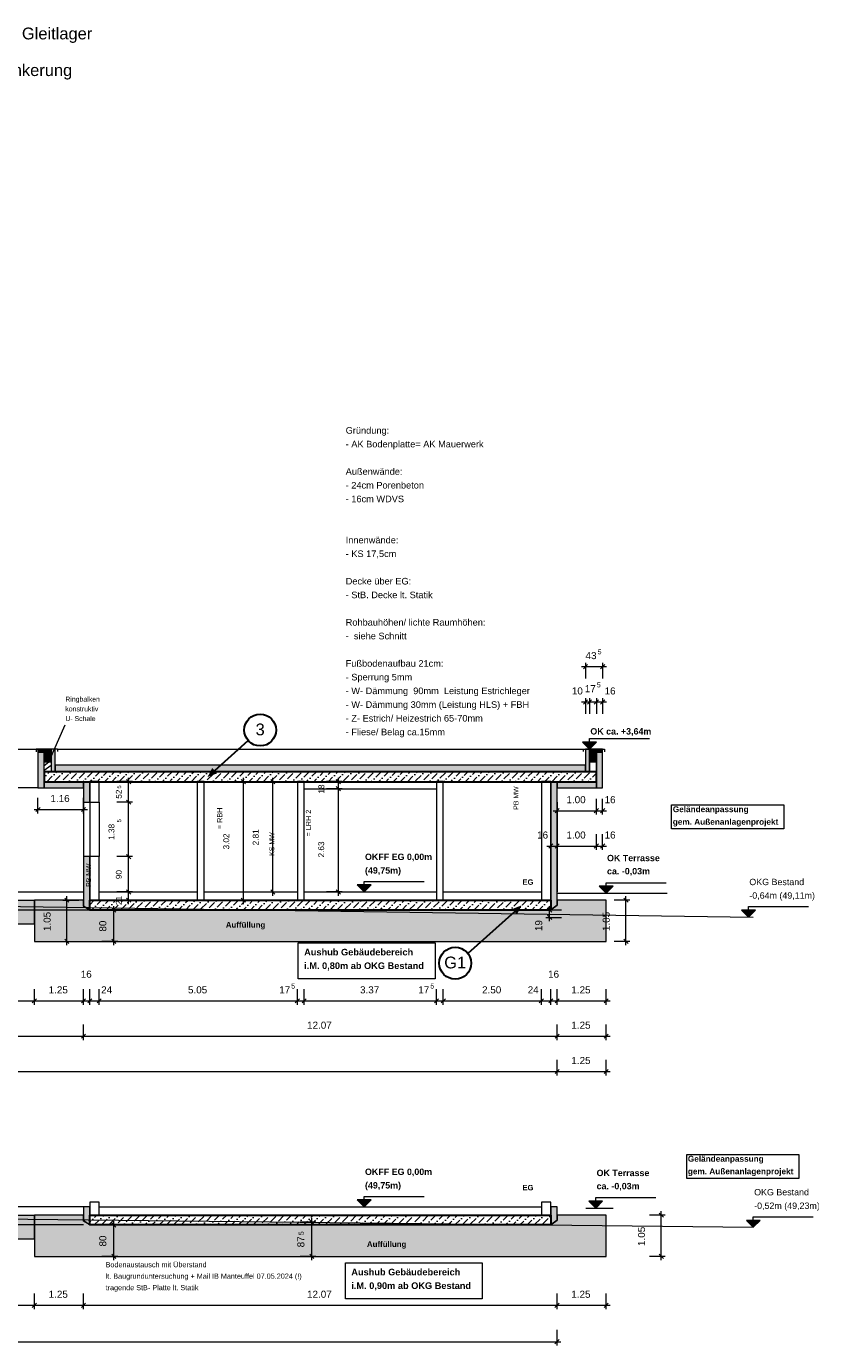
# Model space of a CAD drawing. Header units: millimetres. Extents: x -15507 to 123453, y -13113 to 44965.
# Tile 13 of 13: x 103262 to 123453, y 435 to 34040. Entities that reach past the tile are written whole.
import ezdxf
from ezdxf.xclip import XClip

# ---------------------------------------------------------------- set-up
doc = ezdxf.new("R2010")
doc.units = ezdxf.units.MM
doc.header["$MEASUREMENT"] = 0
doc.header["$XCLIPFRAME"] = 0
for name, color, linetype in [('Schnitt_1_-_1#2_3_Schnitt 1 - 12', 7, 'Continuous'), ('T03 Cutfill', 7, 'Continuous'), ('Аннотация - Текст', 7, 'Continuous'), ('Чертеж и Рисунок', 7, 'Continuous')]:
    doc.layers.add(name, color=color, linetype=linetype)
doc.styles.add('СГЕНЕРИР_СТИЛЬ_1', font='arial.ttf')
doc.styles.add('СГЕНЕРИР_СТИЛЬ_2', font='arialbd.ttf')
doc.styles.add('СГЕНЕРИР_СТИЛЬ_5', font='arial.ttf')
pattern_1 = [(45, (0, 0), (-183.84776, 183.84776), [195, -65, 0, -65]), (45, (22.98, 206.83), (-183.84776, 183.84776), [195, -65, 0, -65])]

# ---------------------------------------------------------------- blocks, each defined once
blk = doc.blocks.new('Чертеж_3_3', base_point=(118258, 15965))
at = {"layer": 'Schnitt_1_-_1#2_3_Schnitt 1 - 12', "linetype": 'Continuous', "lineweight": 0, "true_color": 0x000000}
for points in [[(117613, 15631), (117789, 15808), (117436, 15808)], [(111869, 11991), (112046, 12168), (111692, 12168)], [(118038, 11961), (118214, 12138), (117861, 12138)], [(111869, 3968), (112046, 4145), (111692, 4145)], [(117771, 3938), (117948, 4115), (117594, 4115)]]:
    blk.add_hatch(color=18, dxfattribs=at).paths.add_polyline_path(points)
at = {"layer": 'Schnitt_1_-_1#2_3_Schnitt 1 - 12', "linetype": 'Continuous', "lineweight": 18, "true_color": 0xa0ffff}
for points in [[(103893, 15631), (103558, 15631), (103558, 15551), (103893, 15551)], [(103718, 15551), (103558, 15551), (103558, 14641), (103718, 14641)], [(103993, 15631), (103893, 15631), (103893, 15051), (103993, 15051)], [(117513, 15631), (117513, 15051), (117613, 15051), (117613, 15631)], [(117613, 15631), (117613, 15551), (117948, 15551), (117948, 15631)], [(117788, 15551), (117788, 14641), (117948, 14641), (117948, 15551)], [(103993, 15220), (103993, 15051), (117513, 15051), (117513, 15221)], [(104718, 14800), (103718, 14800), (103718, 14641), (104718, 14641)], [(104718, 14800), (104718, 14276), (104878, 14276), (104878, 14800)], [(116628, 14801), (116628, 11781), (116627, 11531), (116788, 11653), (116788, 14800)], [(116788, 14800), (116788, 14641), (117788, 14641), (117788, 14800)], [(104878, 12891), (104718, 12890), (104718, 11631), (104878, 11531), (104877, 11781)], [(104878, 3968), (104718, 3968), (104718, 3631), (104878, 3508)], [(116627, 3968), (116627, 3508), (116787, 3631), (116787, 3968)]]:
    blk.add_hatch(color=131, dxfattribs=at).paths.add_polyline_path(points)
at = {"layer": 'Schnitt_1_-_1#2_3_Schnitt 1 - 12', "linetype": 'Continuous', "lineweight": 18}
for points in [[(103893, 15551), (103718, 15551), (103718, 15301), (103893, 15301)], [(117613, 15551), (117613, 15301), (117788, 15301), (117788, 15551)]]:
    blk.add_hatch(color=9, dxfattribs=at).paths.add_polyline_path(points)
at = {"layer": 'Schnitt_1_-_1#2_3_Schnitt 1 - 12', "linetype": 'Continuous', "lineweight": 0, "true_color": 0xffffff}
for points in [[(89478, 11775), (89478, 11181), (103467, 11181), (103467, 11775)], [(103468, 11781), (103467, 10731), (118038, 10731), (118038, 11781), (116788, 11781), (116788, 11653), (116627, 11531), (104878, 11531), (104718, 11631), (104718, 11781)], [(89478, 3753), (89478, 3158), (103467, 3158), (103467, 3753)], [(103468, 3758), (103467, 2708), (118038, 2708), (118038, 3758), (116788, 3758), (116788, 3630), (116627, 3508), (104878, 3508), (104718, 3608), (104718, 3758)]]:
    blk.add_hatch(color=7, dxfattribs=at).paths.add_polyline_path(points)
at = {"layer": 'Schnitt_1_-_1#2_3_Schnitt 1 - 12', "linetype": 'Continuous', "lineweight": 18, "true_color": 0x0046ff}
for points in [[(121665, 11351), (121841, 11528), (121488, 11528)], [(121788, 3448), (121964, 3625), (121611, 3625)]]:
    blk.add_hatch(color=160, dxfattribs=at).paths.add_polyline_path(points)
at = {"layer": 'Schnitt_1_-_1#2_3_Schnitt 1 - 12', "color": 7, "linetype": 'Continuous', "lineweight": 18}
for p, q in [((117513, 17831), (117513, 17431)), ((117948, 17831), (117948, 17431)), ((117413, 17731), (118048, 17731)), ((117460, 17678), (117566, 17784)), ((117895, 17678), (118001, 17784)), ((117413, 16831), (117613, 16831)), ((117460, 16778), (117566, 16884)), ((117513, 16931), (117513, 16531)), ((117560, 16778), (117666, 16884)), ((117613, 16931), (117613, 16531)), ((117613, 16831), (117788, 16831)), ((117735, 16778), (117841, 16884)), ((117788, 16931), (117788, 16531)), ((117788, 16831), (118048, 16831)), ((117895, 16778), (118001, 16884)), ((117948, 16931), (117948, 16531)), ((103837, 15301), (104255, 16251)), ((117613, 15808), (117613, 15896)), ((117613, 15896), (119141, 15896)), ((89435, 15631), (103558, 15631)), ((104058, 15631), (103510, 15631)), ((103510, 15631), (103510, 15564)), ((104058, 15631), (104058, 15570)), ((104058, 15631), (117448, 15631)), ((117448, 15631), (117995, 15631)), ((117448, 15631), (117448, 15570)), ((117995, 15631), (117995, 15564)), ((103718, 15216), (103837, 15301)), ((103718, 15096), (103893, 15220)), ((103806, 15051), (103893, 15051)), ((105968, 14801), (105568, 14801)), ((105921, 14748), (105815, 14854)), ((105868, 14276), (105868, 14901)), ((108693, 14801), (109093, 14801)), ((108846, 14748), (108740, 14854)), ((108793, 11681), (108793, 14901)), ((109443, 14801), (109843, 14801)), ((109596, 14748), (109490, 14854)), ((109543, 11891), (109543, 14901)), ((111313, 14801), (110913, 14801)), ((111266, 14748), (111160, 14854)), ((111213, 14621), (111213, 14901)), ((103558, 14641), (89388, 14641)), ((111313, 14621), (110913, 14621)), ((111266, 14568), (111160, 14674)), ((111213, 11891), (111213, 14621)), ((103505, 14038), (103611, 14144)), ((103558, 13991), (103558, 14391)), ((104665, 14038), (104771, 14144)), ((104718, 13991), (104718, 14391)), ((104718, 14276), (104718, 12890)), ((104878, 14276), (104878, 12891)), ((105118, 14276), (105118, 12891)), ((105968, 14276), (105568, 14276)), ((105921, 14223), (105815, 14329)), ((105868, 12891), (105868, 14276)), ((116388, 14276), (116388, 11991)), ((116628, 14276), (116628, 11991)), ((116788, 13961), (116788, 14361)), ((116788, 14276), (116788, 11991)), ((117788, 13961), (117788, 14361)), ((117948, 13961), (117948, 14361)), ((103458, 14091), (104818, 14091)), ((116688, 14061), (117788, 14061)), ((116735, 14008), (116841, 14114)), ((117735, 14008), (117841, 14114)), ((117788, 14061), (118048, 14061)), ((117895, 14008), (118001, 14114)), ((116628, 13061), (116628, 13461)), ((116788, 13061), (116788, 13461)), ((117788, 13061), (117788, 13461)), ((117948, 13061), (117948, 13461)), ((116528, 13161), (116788, 13161)), ((116575, 13108), (116681, 13214)), ((116735, 13108), (116841, 13214)), ((116788, 13161), (117788, 13161)), ((117735, 13108), (117841, 13214)), ((117788, 13161), (118048, 13161)), ((117895, 13108), (118001, 13214)), ((105968, 12891), (105568, 12891)), ((105921, 12838), (105815, 12944)), ((105868, 11991), (105868, 12891)), ((111869, 12168), (111869, 12256)), ((111869, 12256), (113398, 12256)), ((118038, 12138), (118038, 12226)), ((118038, 12226), (119566, 12226)), ((88228, 11991), (104717, 11991)), ((104195, 11781), (104595, 11781)), ((104348, 11728), (104242, 11834)), ((104295, 10631), (104295, 11881)), ((105118, 11991), (107618, 11991)), ((105968, 11991), (105568, 11991)), ((105968, 11781), (105568, 11781)), ((105921, 11938), (105815, 12044)), ((105921, 11728), (105815, 11834)), ((105868, 11681), (105868, 11991)), ((107793, 11991), (110168, 11991)), ((108693, 11781), (109093, 11781)), ((108846, 11728), (108740, 11834)), ((109443, 11991), (109843, 11991)), ((109596, 11938), (109490, 12044)), ((110343, 11991), (113713, 11991)), ((111313, 11991), (110913, 11991)), ((111266, 11938), (111160, 12044)), ((113888, 11991), (116388, 11991)), ((116788, 11961), (119597, 11961)), ((118643, 11781), (118243, 11781)), ((118596, 11728), (118490, 11834)), ((118543, 10631), (118543, 11881)), ((88067, 11531), (104878, 11531)), ((105589, 11531), (105189, 11531)), ((105542, 11478), (105436, 11584)), ((105489, 10631), (105489, 11631)), ((116498, 11531), (116898, 11531)), ((116651, 11478), (116545, 11584)), ((116598, 11243), (116598, 11631)), ((121665, 11528), (121665, 11616)), ((121665, 11616), (123193, 11616)), ((116498, 11343), (116898, 11343)), ((116651, 11290), (116545, 11396)), ((104348, 10678), (104242, 10784)), ((105542, 10678), (105436, 10784)), ((118596, 10678), (118490, 10784)), ((104195, 10731), (104595, 10731)), ((105589, 10731), (105189, 10731)), ((118643, 10731), (118243, 10731)), ((103467, 9116), (103467, 9516)), ((104718, 9116), (104718, 9516)), ((104878, 9116), (104878, 9516)), ((105118, 9116), (105118, 9516)), ((110168, 9116), (110168, 9516)), ((110343, 9116), (110343, 9516)), ((113713, 9116), (113713, 9516)), ((113888, 9116), (113888, 9516)), ((116388, 9116), (116388, 9516)), ((116628, 9116), (116628, 9516)), ((116788, 9116), (116788, 9516)), ((118038, 9116), (118038, 9516)), ((89478, 9216), (103467, 9216)), ((103414, 9163), (103520, 9269)), ((103467, 9216), (104718, 9216)), ((104665, 9163), (104771, 9269)), ((104718, 9216), (104878, 9216)), ((104825, 9163), (104931, 9269)), ((104878, 9216), (105118, 9216)), ((105065, 9163), (105171, 9269)), ((105118, 9216), (110168, 9216)), ((110115, 9163), (110221, 9269)), ((110168, 9216), (110343, 9216)), ((110290, 9163), (110396, 9269)), ((110343, 9216), (113713, 9216)), ((113660, 9163), (113766, 9269)), ((113713, 9216), (113888, 9216)), ((113835, 9163), (113941, 9269)), ((113888, 9216), (116388, 9216)), ((116335, 9163), (116441, 9269)), ((116388, 9216), (116628, 9216)), ((116575, 9163), (116681, 9269)), ((116628, 9216), (116788, 9216)), ((116735, 9163), (116841, 9269)), ((116788, 9216), (118138, 9216)), ((117985, 9163), (118091, 9269)), ((104718, 8216), (104718, 8616)), ((116788, 8216), (116788, 8616)), ((118038, 8216), (118038, 8616)), ((88228, 8316), (104718, 8316)), ((104665, 8263), (104771, 8369)), ((104718, 8316), (116788, 8316)), ((116735, 8263), (116841, 8369)), ((116788, 8316), (118138, 8316)), ((117985, 8263), (118091, 8369)), ((76157, 7416), (116788, 7416)), ((116735, 7363), (116841, 7469)), ((116788, 7316), (116788, 7716)), ((116788, 7416), (118138, 7416)), ((117985, 7363), (118091, 7469)), ((118038, 7316), (118038, 7716)), ((111869, 4145), (111869, 4234)), ((111869, 4234), (113398, 4234)), ((117771, 4115), (117771, 4204)), ((117771, 4204), (119300, 4204)), ((104718, 3968), (88067, 3968)), ((105118, 3968), (116387, 3968)), ((117516, 3938), (118213, 3938)), ((119543, 3758), (119143, 3758)), ((119496, 3705), (119390, 3811)), ((119443, 2608), (119443, 3858)), ((121788, 3625), (121788, 3714)), ((121788, 3714), (123316, 3714)), ((104718, 3508), (88067, 3508)), ((105589, 3508), (105189, 3508)), ((105542, 3455), (105436, 3561)), ((105489, 2608), (105489, 3608)), ((110638, 3581), (110238, 3581)), ((110591, 3528), (110485, 3634)), ((110538, 2608), (110538, 3681)), ((105589, 2708), (105189, 2708)), ((105542, 2655), (105436, 2761)), ((110638, 2708), (110238, 2708)), ((110591, 2655), (110485, 2761)), ((119543, 2708), (119143, 2708)), ((119496, 2655), (119390, 2761)), ((103467, 1362), (103467, 1762)), ((104718, 1362), (104718, 1762)), ((116787, 1362), (116787, 1762)), ((118038, 1362), (118038, 1762)), ((89478, 1462), (103467, 1462)), ((103414, 1409), (103520, 1515)), ((103467, 1462), (104718, 1462)), ((104665, 1409), (104771, 1515)), ((104718, 1462), (116787, 1462)), ((116734, 1409), (116840, 1515)), ((116787, 1462), (118138, 1462)), ((117985, 1409), (118091, 1515)), ((116787, 435), (116787, 835)), ((76058, 535), (116887, 535)), ((116734, 482), (116840, 588))]:
    blk.add_line(p, q, dxfattribs=at)
at = {"layer": 'Schnitt_1_-_1#2_3_Schnitt 1 - 12', "color": 5, "linetype": 'Continuous', "lineweight": 18}
for p, q in [((110343, 14621), (113713, 14621)), ((94569, 11741), (121788, 11351)), ((97587, 3718), (121788, 3448))]:
    blk.add_line(p, q, dxfattribs=at)
at = {"layer": 'Schnitt_1_-_1#2_3_Schnitt 1 - 12', "color": 7, "linetype": 'Continuous', "lineweight": 18, "flags": 128}
for points in [[(117613, 15631), (117789, 15808), (117436, 15808)], [(103893, 15631), (103558, 15631), (103558, 15551), (103893, 15551)], [(103718, 15551), (103558, 15551), (103558, 14641), (103718, 14641)], [(103893, 15551), (103718, 15551), (103718, 15301), (103893, 15301)], [(103993, 15631), (103893, 15631), (103893, 15051), (103993, 15051)], [(117513, 15631), (117513, 15051), (117613, 15051), (117613, 15631)], [(117613, 15631), (117613, 15551), (117948, 15551), (117948, 15631)], [(117613, 15551), (117613, 15301), (117788, 15301), (117788, 15551)], [(117788, 15551), (117788, 14641), (117948, 14641), (117948, 15551)], [(103993, 15220), (103993, 15051), (117513, 15051), (117513, 15221)], [(117613, 15301), (117613, 15051), (117788, 15051), (117788, 15301)], [(103718, 15051), (103718, 14801), (117788, 14801), (117788, 15051)], [(104718, 14800), (103718, 14800), (103718, 14641), (104718, 14641)], [(104718, 14800), (104718, 14276), (104878, 14276), (104878, 14800)], [(104878, 14801), (104878, 14276), (105118, 14276), (105118, 14801)], [(107618, 14801), (107618, 11781), (107793, 11781), (107793, 14801)], [(110168, 14801), (110168, 11781), (110343, 11781), (110343, 14801)], [(113713, 14801), (113713, 11781), (113888, 11781), (113888, 14801)], [(116388, 14801), (116388, 11781), (116628, 11781), (116628, 14801)], [(116628, 14801), (116628, 11781), (116627, 11531), (116788, 11653), (116788, 14800)], [(116788, 14800), (116788, 14641), (117788, 14641), (117788, 14800)], [(122565, 13596), (119706, 13596), (119706, 14206), (122565, 14206)], [(104878, 12891), (104718, 12890), (104718, 11631), (104878, 11531), (104877, 11781)], [(104878, 12891), (104878, 11781), (105118, 11781), (105118, 12891)], [(111869, 11991), (112046, 12168), (111692, 12168)], [(118038, 11961), (118214, 12138), (117861, 12138)], [(89478, 11775), (89478, 11181), (103467, 11181), (103467, 11775)], [(103468, 11781), (103467, 10731), (118038, 10731), (118038, 11781), (116788, 11781), (116788, 11653), (116627, 11531), (104878, 11531), (104718, 11631), (104718, 11781)], [(104878, 11781), (104878, 11531), (116627, 11531), (116628, 11781)], [(121665, 11351), (121841, 11528), (121488, 11528)], [(113677, 9779), (110192, 9779), (110192, 10695), (113677, 10695)], [(122949, 4691), (120090, 4691), (120090, 5301), (122949, 5301)], [(104878, 4088), (104878, 3758), (105118, 3758), (105118, 4088)], [(111869, 3968), (112046, 4145), (111692, 4145)], [(116627, 4088), (116387, 4088), (116387, 3758), (116627, 3758)], [(117771, 3938), (117948, 4115), (117594, 4115)], [(89478, 3753), (89478, 3158), (103467, 3158), (103467, 3753)], [(103468, 3758), (103467, 2708), (118038, 2708), (118038, 3758), (116788, 3758), (116788, 3630), (116627, 3508), (104878, 3508), (104718, 3608), (104718, 3758)], [(104878, 3968), (104718, 3968), (104718, 3631), (104878, 3508)], [(104878, 3758), (104878, 3508), (116627, 3508), (116628, 3758)], [(116627, 3968), (116627, 3508), (116787, 3631), (116787, 3968)], [(121788, 3448), (121964, 3625), (121611, 3625)], [(114878, 1629), (111393, 1629), (111393, 2545), (114878, 2545)]]:
    blk.add_lwpolyline(points, close=True, dxfattribs=at)
at = {"layer": 'Schnitt_1_-_1#2_3_Schnitt 1 - 12', "color": 7, "linetype": 'Continuous', "lineweight": 18, "attachment_point": 1, "style": 'СГЕНЕРИР_СТИЛЬ_1'}
for s, insert, char_height, line_spacing_factor in [('\\A1;{\\pql;\\fArial|b0|i0|c204|p0;\\W1.000000;Gründung:\\P\\pql;\\fArial|b0|i0|c204|p0;\\W1.000000;- AK Bodenplatte= AK Mauerwerk \\P\\pql;\\fArial|b0|i0|c204|p0;\\W1.000000; \\P\\pql;\\fArial|b0|i0|c204|p0;\\W1.000000;Außenwände:\\P\\pql;\\fArial|b0|i0|c204|p0;\\W1.000000;- 24cm Porenbeton\\P\\pql;\\fArial|b0|i0|c204|p0;\\W1.000000;- 16cm WDVS\\P\\pql;\\fArial|b0|i0|c204|p0;\\W1.000000; \\P\\pql;\\fArial|b0|i0|c204|p0;\\W1.000000; \\P\\pql;\\fArial|b0|i0|c204|p0;\\W1.000000;Innenwände:\\P\\pql;\\fArial|b0|i0|c204|p0;\\W1.000000;- KS 17,5cm\\P\\pql;\\fArial|b0|i0|c204|p0;\\W1.000000; \\P\\pql;\\fArial|b0|i0|c204|p0;\\W1.000000;Decke über EG: \\P\\pql;\\fArial|b0|i0|c204|p0;\\W1.000000;- StB. Decke lt. Statik\\P\\pql;\\fArial|b0|i0|c204|p0;\\W1.000000; \\P\\pql;\\fArial|b0|i0|c204|p0;\\W1.000000;Rohbauhöhen/ lichte Raumhöhen:\\P\\pql;\\fArial|b0|i0|c204|p0;\\W1.000000;-  siehe Schnitt\\P\\pql;\\fArial|b0|i0|c204|p0;\\W1.000000; \\P\\pql;\\fArial|b0|i0|c204|p0;\\W1.000000;Fußbodenaufbau 21cm:\\P\\pql;\\fArial|b0|i0|c204|p0;\\W1.000000;- Sperrung 5mm\\P\\pql;\\fArial|b0|i0|c204|p0;\\W1.000000;- W- Dämmung  90mm  Leistung Estrichleger \\P\\pql;\\fArial|b0|i0|c204|p0;\\W1.000000;- W- Dämmung 30mm (Leistung HLS) + FBH\\P\\pql;\\fArial|b0|i0|c204|p0;\\W1.000000;- Z- Estrich/ Heizestrich 65-70mm\\P\\pql;\\fArial|b0|i0|c204|p0;\\W1.000000;- Fliese/ Belag ca.15mm}', (111400, 23832), 168, 1.246857), ('\\A1;{\\pql;\\fArial|b0|i0|c204|p0;\\W1.000000;Ringbalken\\P\\pql;\\fArial|b0|i0|c204|p0;\\W1.000000;konstruktiv\\P\\pql;\\fArial|b0|i0|c204|p0;\\W1.000000;U- Schale}', (104255, 16965), 126, 1.178606), ('\\A1;{\\pql;\\fArial|b0|i0|c204|p0;\\W1.000000;Bodenaustausch mit Überstand\\P\\pql;\\fArial|b0|i0|c204|p0;\\W1.000000;lt. Baugrunduntersuchung + Mail IB Manteuffel 07.05.2024 (!)\\P\\pql;\\fArial|b0|i0|c204|p0;\\W1.000000;tragende StB- Platte lt. Statik}', (105282, 2562), 132, 1.328112)]:
    blk.add_mtext(s, dxfattribs=dict(at, insert=insert, char_height=char_height, line_spacing_factor=line_spacing_factor))
at = {"layer": 'Schnitt_1_-_1#2_3_Schnitt 1 - 12', "color": 7, "linetype": 'Continuous', "lineweight": 18, "attachment_point": 1}
for s, insert, char_height, style in [('\\A1;{\\pql;\\fArial|b0|i0|c204|p0;\\W1.000000;5}', (117822, 18171), 126, 'СГЕНЕРИР_СТИЛЬ_1'), ('\\A1;{\\pql;\\fArial|b0|i0|c204|p0;\\W1.000000;43}', (117513, 18101), 180, 'СГЕНЕРИР_СТИЛЬ_1'), ('\\A1;{\\pql;\\fArial|b0|i0|c204|p0;\\W1.000000;10}', (117164, 17201), 180, 'СГЕНЕРИР_СТИЛЬ_1'), ('\\A1;{\\pql;\\fArial|b0|i0|c204|p0;\\W1.000000;17}', (117494, 17259), 180, 'СГЕНЕРИР_СТИЛЬ_1'), ('\\A1;{\\pql;\\fArial|b0|i0|c204|p0;\\W1.000000;5}', (117802, 17329), 126, 'СГЕНЕРИР_СТИЛЬ_1'), ('\\A1;{\\pql;\\fArial|b0|i0|c204|p0;\\W1.000000;16}', (117998, 17201), 180, 'СГЕНЕРИР_СТИЛЬ_1'), ('\\A1;{\\pql;\\fArial|b0|i0|c204|p0;\\W1.000000;1.16}', (103876, 14461), 180, 'СГЕНЕРИР_СТИЛЬ_1'), ('\\A1;{\\pql;\\fArial|b0|i0|c204|p0;\\W1.000000;1.00}', (117026, 14431), 180, 'СГЕНЕРИР_СТИЛЬ_1'), ('\\A1;{\\pql;\\fArial|b0|i0|c204|p0;\\W1.000000;16}', (117998, 14431), 180, 'СГЕНЕРИР_СТИЛЬ_1'), ('\\A1;{\\pql;\\fArial|b0|i0|c204|p0;\\W1.000000;16}', (116279, 13531), 180, 'СГЕНЕРИР_СТИЛЬ_1'), ('\\A1;{\\pql;\\fArial|b0|i0|c204|p0;\\W1.000000;1.00}', (117026, 13531), 180, 'СГЕНЕРИР_СТИЛЬ_1'), ('\\A1;{\\pql;\\fArial|b0|i0|c204|p0;\\W1.000000;16}', (117998, 13531), 180, 'СГЕНЕРИР_СТИЛЬ_1'), ('\\A1;{\\pql;\\fArial|b1|i0|c204|p0;\\W1.000000;EG}', (115906, 12311), 138, 'СГЕНЕРИР_СТИЛЬ_2'), ('\\A1;{\\pql;\\fArial|b0|i0|c204|p0;\\W1.000000;16}', (104648, 9987), 180, 'СГЕНЕРИР_СТИЛЬ_1'), ('\\A1;{\\pql;\\fArial|b0|i0|c204|p0;\\W1.000000;16}', (116558, 9987), 180, 'СГЕНЕРИР_СТИЛЬ_1'), ('\\A1;{\\pql;\\fArial|b0|i0|c204|p0;\\W1.000000;1.25}', (103830, 9587), 180, 'СГЕНЕРИР_СТИЛЬ_1'), ('\\A1;{\\pql;\\fArial|b0|i0|c204|p0;\\W1.000000;24}', (105168, 9587), 180, 'СГЕНЕРИР_СТИЛЬ_1'), ('\\A1;{\\pql;\\fArial|b0|i0|c204|p0;\\W1.000000;5.05}', (107381, 9587), 180, 'СГЕНЕРИР_СТИЛЬ_1'), ('\\A1;{\\pql;\\fArial|b0|i0|c204|p0;\\W1.000000;17}', (109705, 9587), 180, 'СГЕНЕРИР_СТИЛЬ_1'), ('\\A1;{\\pql;\\fArial|b0|i0|c204|p0;\\W1.000000;5}', (110013, 9656), 126, 'СГЕНЕРИР_СТИЛЬ_1'), ('\\A1;{\\pql;\\fArial|b0|i0|c204|p0;\\W1.000000;3.37}', (111766, 9587), 180, 'СГЕНЕРИР_СТИЛЬ_1'), ('\\A1;{\\pql;\\fArial|b0|i0|c204|p0;\\W1.000000;17}', (113250, 9587), 180, 'СГЕНЕРИР_СТИЛЬ_1'), ('\\A1;{\\pql;\\fArial|b0|i0|c204|p0;\\W1.000000;5}', (113558, 9656), 126, 'СГЕНЕРИР_СТИЛЬ_1'), ('\\A1;{\\pql;\\fArial|b0|i0|c204|p0;\\W1.000000;2.50}', (114876, 9587), 180, 'СГЕНЕРИР_СТИЛЬ_1'), ('\\A1;{\\pql;\\fArial|b0|i0|c204|p0;\\W1.000000;24}', (116039, 9587), 180, 'СГЕНЕРИР_СТИЛЬ_1'), ('\\A1;{\\pql;\\fArial|b0|i0|c204|p0;\\W1.000000;1.25}', (117151, 9587), 180, 'СГЕНЕРИР_СТИЛЬ_1'), ('\\A1;{\\pql;\\fArial|b0|i0|c204|p0;\\W1.000000;12.07}', (110416, 8687), 180, 'СГЕНЕРИР_СТИЛЬ_1'), ('\\A1;{\\pql;\\fArial|b0|i0|c204|p0;\\W1.000000;1.25}', (117151, 8687), 180, 'СГЕНЕРИР_СТИЛЬ_1'), ('\\A1;{\\pql;\\fArial|b0|i0|c204|p0;\\W1.000000;1.25}', (117151, 7787), 180, 'СГЕНЕРИР_СТИЛЬ_1'), ('\\A1;{\\pql;\\fArial|b1|i0|c204|p0;\\W1.000000;EG}', (115906, 4528), 138, 'СГЕНЕРИР_СТИЛЬ_2'), ('\\A1;{\\pql;\\fArial|b0|i0|c204|p0;\\W1.000000;1.25}', (103830, 1833), 180, 'СГЕНЕРИР_СТИЛЬ_1'), ('\\A1;{\\pql;\\fArial|b0|i0|c204|p0;\\W1.000000;12.07}', (110415, 1833), 180, 'СГЕНЕРИР_СТИЛЬ_1'), ('\\A1;{\\pql;\\fArial|b0|i0|c204|p0;\\W1.000000;1.25}', (117150, 1833), 180, 'СГЕНЕРИР_СТИЛЬ_1')]:
    blk.add_mtext(s, dxfattribs=dict(at, insert=insert, char_height=char_height, style=style))
at = {"layer": 'Schnitt_1_-_1#2_3_Schnitt 1 - 12', "color": 1, "linetype": 'Continuous', "lineweight": 18, "attachment_point": 1, "style": 'СГЕНЕРИР_СТИЛЬ_2'}
for s, insert, char_height in [('\\A1;{\\pql;\\fArial|b1|i0|c204|p0;\\W1.000000;OK ca. +3,64m}', (117635, 16163), 162), ('\\A1;{\\pql;\\fArial|b1|i0|c204|p0;\\W1.000000;Auffüllung}', (108345, 11225), 144), ('\\A1;{\\pql;\\fArial|b1|i0|c204|p0;\\W1.000000;Auffüllung}', (111941, 3092), 144)]:
    blk.add_mtext(s, dxfattribs=dict(at, insert=insert, char_height=char_height))
at = {"layer": 'Schnitt_1_-_1#2_3_Schnitt 1 - 12', "color": 7, "linetype": 'Continuous', "lineweight": 18, "attachment_point": 1, "rotation": 90, "style": 'СГЕНЕРИР_СТИЛЬ_1'}
for s, insert, char_height in [('\\A1;{\\pql;\\fArial|b0|i0|c204|p0;\\W1.000000;52}', (105543, 14365), 150), ('\\A1;{\\pql;\\fArial|b0|i0|c204|p0;\\W1.000000;5}', (105573, 14624), 105), ('\\A1;{\\pql;\\fArial|b0|i0|c204|p0;\\W1.000000;18}', (110705, 14496), 150), ('\\A1;{\\pql;\\fArial|b0|i0|c204|p0;\\W1.000000;PB MW}', (115677, 14084), 126), ('\\A1;{\\pql;\\fArial|b0|i0|c204|p0;\\W1.000000;5}', (105573, 13763), 105), ('\\A1;{\\pql;\\fArial|b0|i0|c204|p0;\\W1.000000;= RBH}', (108124, 13592), 132), ('\\A1;{\\pql;\\fArial|b0|i0|c204|p0;\\W1.000000;= LRH 2}', (110385, 13404), 132), ('\\A1;{\\pql;\\fArial|b0|i0|c204|p0;\\W1.000000;1.38}', (105356, 13317), 150), ('\\A1;{\\pql;\\fArial|b0|i0|c204|p0;\\W1.000000;3.02}', (108281, 13073), 150), ('\\A1;{\\pql;\\fArial|b0|i0|c204|p0;\\W1.000000;2.81}', (109031, 13178), 150), ('\\A1;{\\pql;\\fArial|b0|i0|c204|p0;\\W1.000000;KS MW}', (109454, 12913), 126), ('\\A1;{\\pql;\\fArial|b0|i0|c204|p0;\\W1.000000;2.63}', (110701, 12869), 150), ('\\A1;{\\pql;\\fArial|b0|i0|c204|p0;\\W1.000000;PB MW}', (104785, 12119), 126), ('\\A1;{\\pql;\\fArial|b0|i0|c204|p0;\\W1.000000;90}', (105543, 12316), 150), ('\\A1;{\\pql;\\fArial|b0|i0|c204|p0;\\W1.000000;21}', (105543, 11656), 150), ('\\A1;{\\pql;\\fArial|b0|i0|c204|p0;\\W1.000000;1.05}', (103700, 10994), 180), ('\\A1;{\\pql;\\fArial|b0|i0|c204|p0;\\W1.000000;1.05}', (117949, 10994), 180), ('\\A1;{\\pql;\\fArial|b0|i0|c204|p0;\\W1.000000;80}', (105119, 10981), 180), ('\\A1;{\\pql;\\fArial|b0|i0|c204|p0;\\W1.000000;19}', (116228, 10994), 180), ('\\A1;{\\pql;\\fArial|b0|i0|c204|p0;\\W1.000000;1.05}', (118849, 2972), 180), ('\\A1;{\\pql;\\fArial|b0|i0|c204|p0;\\W1.000000;80}', (105119, 2959), 180), ('\\A1;{\\pql;\\fArial|b0|i0|c204|p0;\\W1.000000;87}', (110168, 2938), 180), ('\\A1;{\\pql;\\fArial|b0|i0|c204|p0;\\W1.000000;5}', (110204, 3247), 126)]:
    blk.add_mtext(s, dxfattribs=dict(at, insert=insert, char_height=char_height))
at = {"layer": 'Schnitt_1_-_1#2_3_Schnitt 1 - 12', "color": 8, "linetype": 'Continuous', "lineweight": 18, "true_color": 0x777777, "char_height": 150, "attachment_point": 1, "line_spacing_factor": 1.279245, "style": 'СГЕНЕРИР_СТИЛЬ_2'}
for insert in [(119736, 14173), (120120, 5269)]:
    blk.add_mtext('\\A1;{\\pql;\\fArial|b1|i0|c204|p0;\\W1.000000;Geländeanpassung\\P\\pql;\\fArial|b1|i0|c204|p0;\\W1.000000;gem. Außenanlagenprojekt}', dxfattribs=dict(at, insert=insert))
at = {"layer": 'Schnitt_1_-_1#2_3_Schnitt 1 - 12', "color": 1, "linetype": 'Continuous', "lineweight": 18, "char_height": 162, "attachment_point": 1, "style": 'СГЕНЕРИР_СТИЛЬ_2'}
for s, insert, line_spacing_factor in [('\\A1;{\\pql;\\fArial|b1|i0|c204|p0;\\W1.000000;OKFF EG 0,00m \\P\\pql;\\fArial|b1|i0|c204|p0;\\W1.000000;(49,75m)}', (111892, 12966), 1.279245), ('\\A1;{\\pql;\\fArial|b1|i0|c204|p0;\\W1.000000;OK Terrasse \\P\\pql;\\fArial|b1|i0|c204|p0;\\W1.000000;ca. -0,03m}', (118060, 12936), 1.238525), ('\\A1;{\\pql;\\fArial|b1|i0|c204|p0;\\W1.000000;OKFF EG 0,00m \\P\\pql;\\fArial|b1|i0|c204|p0;\\W1.000000;(49,75m)}', (111892, 4944), 1.279245), ('\\A1;{\\pql;\\fArial|b1|i0|c204|p0;\\W1.000000;OK Terrasse \\P\\pql;\\fArial|b1|i0|c204|p0;\\W1.000000;ca. -0,03m}', (117794, 4914), 1.238525)]:
    blk.add_mtext(s, dxfattribs=dict(at, insert=insert, line_spacing_factor=line_spacing_factor))
at = {"layer": 'Schnitt_1_-_1#2_3_Schnitt 1 - 12', "color": 5, "linetype": 'Continuous', "lineweight": 18, "attachment_point": 1}
for s, insert, char_height, line_spacing_factor, style in [('\\A1;{\\pql;\\fArial|b0|i0|c204|p0;\\W1.000000;OKG Bestand\\P\\pql;\\fArial|b0|i0|c204|p0;\\W1.000000;-0,64m (49,11m)}', (121687, 12326), 162, 1.279225, 'СГЕНЕРИР_СТИЛЬ_1'), ('\\A1;{\\pql;\\fArial|b1|i0|c204|p0;\\W1.000000;Aushub Gebäudebereich\\P\\pql;\\fArial|b1|i0|c204|p0;\\W1.000000;i.M. 0,80m ab OKG Bestand}', (110342, 10542), 168, 1.236992, 'СГЕНЕРИР_СТИЛЬ_2'), ('\\A1;{\\pql;\\fArial|b0|i0|c204|p0;\\W1.000000;OKG Bestand\\P\\pql;\\fArial|b0|i0|c204|p0;\\W1.000000;-0,52m (49,23m)}', (121810, 4424), 162, 1.279225, 'СГЕНЕРИР_СТИЛЬ_1'), ('\\A1;{\\pql;\\fArial|b1|i0|c204|p0;\\W1.000000;Aushub Gebäudebereich\\P\\pql;\\fArial|b1|i0|c204|p0;\\W1.000000;i.M. 0,90m ab OKG Bestand}', (111543, 2392), 168, 1.236992, 'СГЕНЕРИР_СТИЛЬ_2')]:
    blk.add_mtext(s, dxfattribs=dict(at, insert=insert, char_height=char_height, line_spacing_factor=line_spacing_factor, style=style))

msp = doc.modelspace()

# ---------------------------------------------------------------- hatches: boundary and pattern name
at = {"layer": 'T03 Cutfill', "linetype": 'Continuous', "lineweight": 30}
for points in [[(108060.7, 15080.8), (108122.2, 15011.9), (107877.4, 14917.2), (107999.2, 15149.8)], [(115702.2, 11486.9), (115640.6, 11555.8), (115885.5, 11650.5), (115763.7, 11417.9)]]:
    msp.add_hatch(color=5, dxfattribs=at).paths.add_polyline_path(points)
at = {"layer": 'T03 Cutfill', "linetype": 'Continuous', "lineweight": 15}
h = msp.add_hatch(dxfattribs=at)
h.set_pattern_fill('БЕТОН_01_0001', style=0, pattern_type=2)
h.set_pattern_definition(pattern_1)
h.paths.add_polyline_path([(103717.6, 14800.1), (117787.6, 14800.1), (117787.6, 15050.8), (103717.6, 15050.8)])
h = msp.add_hatch(dxfattribs=at)
h.set_pattern_fill('БЕТОН_01_0001', style=0, pattern_type=2)
h.set_pattern_definition(pattern_1)
h.paths.add_polyline_path([(116627.1, 11530.8), (104877.1, 11530.8), (104877.1, 11780.8), (116627.1, 11780.8)])
h = msp.add_hatch(dxfattribs=at)
h.set_pattern_fill('БЕТОН_01_0001', style=0, pattern_type=2)
h.set_pattern_definition(pattern_1)
h.paths.add_polyline_path([(116627.1, 3508.5), (104877.1, 3508.5), (104877.1, 3758.5), (116627.1, 3758.5)])

# ---------------------------------------------------------------- linework, layer by layer
at = {"color": 5, "linetype": 'Continuous', "lineweight": 30}
for p, q in [((108060.7, 15080.8), (108918, 15845.4)), ((115702.2, 11486.9), (114510.5, 10424.1))]:
    msp.add_line(p, q, dxfattribs=at)
for centre in [(109220, 16114.5), (114190.3, 10176.8)]:
    msp.add_circle(centre, 404.5, dxfattribs=at)
at = {"layer": 'T03 Cutfill', "color": 7, "linetype": 'Continuous', "lineweight": 30, "flags": 128}
for points in [[(103717.6, 14800.1), (117787.6, 14800.1), (117787.6, 15050.8), (103717.6, 15050.8)], [(116627.1, 11530.8), (104877.1, 11530.8), (104877.1, 11780.8), (116627.1, 11780.8)], [(116627.1, 3508.5), (104877.1, 3508.5), (104877.1, 3758.5), (116627.1, 3758.5)]]:
    msp.add_lwpolyline(points, close=True, dxfattribs=at)

# ---------------------------------------------------------------- block references
at = {"layer": 'Чертеж и Рисунок', "color": 161, "linetype": 'Continuous', "lineweight": 40, "true_color": 0x83aefe}
ref = msp.add_blockref('Чертеж_3_3', (118257.7, 15965.5), dxfattribs=at)
XClip(ref).set_block_clipping_path([(69873.248732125, -1424.6142130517), (123452.5965165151, 23870.0950470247)])

# ---------------------------------------------------------------- texts
at = {"layer": 'Аннотация - Текст', "color": 5, "linetype": 'Continuous', "lineweight": 30, "insert": (96416.9, 34008.9), "char_height": 300, "width": 9245.416, "attachment_point": 1, "line_spacing_factor": 0.933289, "style": 'СГЕНЕРИР_СТИЛЬ_5'}
msp.add_mtext('\\A1;{\\pql;\\fArial|b0|i0|c204|p0;\\W1.000000;Alle Wandauflager \\fArial|b0|i0|c204|p0;\\W1.000000;Pos. 1-Pos.5 \\fArial|b0|i0|c204|p0;\\W1.000000;mit Gleitlager\\P\\pql;\\fArial|b0|i0|c204|p0;\\W1.000000;nach Seite \\fArial|b0|i0|c204|p0;\\W1.000000;5\\fArial|b0|i0|c204|p0;\\W1.000000;.1 der Statik!\\P\\pql;\\fArial|b0|i0|c204|p0;\\W1.000000;Für die Verblendung der Attikaverankerung ELMCO-AV benutzen.}', dxfattribs=at)
at = {"layer": 'Аннотация - Текст', "color": 5, "linetype": 'Continuous', "lineweight": 30, "char_height": 300, "attachment_point": 2, "style": 'СГЕНЕРИР_СТИЛЬ_5'}
for s, insert in [('\\A1;{\\pqc;\\fArial|b0|i0|c204|p0;\\W1.000000;3}', (109220, 16281.6)), ('\\A1;{\\pqc;\\fArial|b0|i0|c204|p0;\\W1.000000;G\\fArial|b0|i0|c204|p0;\\W1.000000;1}', (114190.3, 10343.9))]:
    msp.add_mtext(s, dxfattribs=dict(at, insert=insert))

doc.saveas('drawing.dxf')
